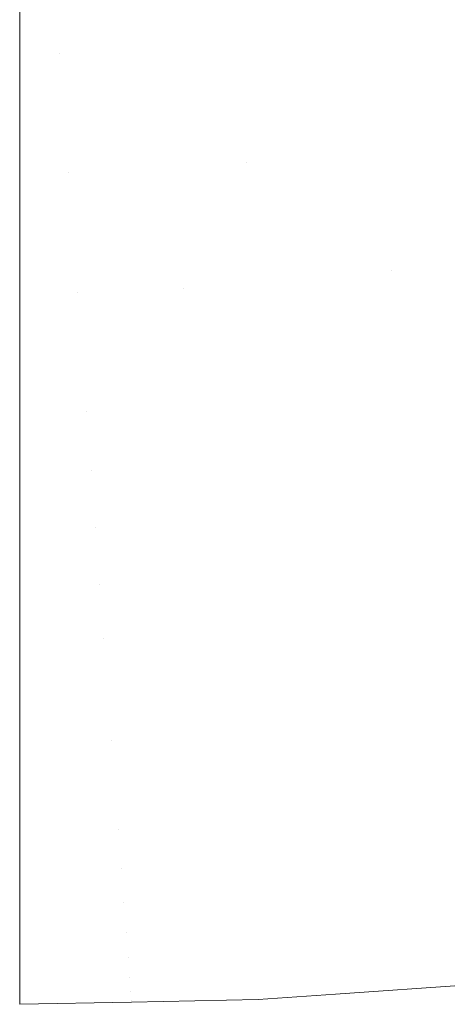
# Model space of a CAD drawing. Header units: centimetres. Extents: x 54.012 to 54.213, y 4.2 to 4.3.
# Tile 1 of 9: x 54.012 to 54.041, y 4.2 to 4.267. Entities that reach past the tile are written whole.
import ezdxf

# ---------------------------------------------------------------- set-up
doc = ezdxf.new("R2010")
doc.units = ezdxf.units.CM
doc.header["$LTSCALE"] = 2.54
doc.layers.add('Lucido design-1', color=7, linetype='Continuous')

# ---------------------------------------------------------------- blocks, each defined once
blk = doc.blocks.new('Gruppo-1')
at = {"color": 7, "linetype": 'Continuous', "lineweight": 9}
for points, invisible_edges in [([(54.029344, 4.273547, -2277.01817), (54.036293, 4.27491, -2277.01817), (54.043026, 4.267854, -2277.015539), (54.03414, 4.26611, -2277.015539)], 15), ([(54.029344, 4.273547, -2313.11817), (54.036293, 4.27491, -2313.11817), (54.043026, 4.267854, -2313.115539), (54.03414, 4.26611, -2313.115539)], 15), ([(54.03414, 4.26611, -2277.015539), (54.024669, 4.264947, -2277.015539), (54.021939, 4.272637, -2277.01817), (54.029344, 4.273547, -2277.01817)], 15), ([(54.03414, 4.26611, -2313.115539), (54.024669, 4.264947, -2313.115539), (54.021939, 4.272637, -2313.11817), (54.029344, 4.273547, -2313.11817)], 15), ([(54.012149, 4.272229, -2277.01812), (54.014262, 4.272232, -2277.01817), (54.014852, 4.264428, -2277.015539), (54.012149, 4.264424, -2277.015478)], 7), ([(54.012149, 4.272229, -2313.11812), (54.014262, 4.272232, -2313.11817), (54.014852, 4.264428, -2313.115539), (54.012149, 4.264424, -2313.115478)], 7), ([(54.014262, 4.272232, -2277.01817), (54.021939, 4.272637, -2277.01817), (54.024669, 4.264947, -2277.015539), (54.014852, 4.264428, -2277.015539)], 15), ([(54.014262, 4.272232, -2313.11817), (54.021939, 4.272637, -2313.11817), (54.024669, 4.264947, -2313.115539), (54.014852, 4.264428, -2313.115539)], 15), ([(54.03414, 4.26611, -2277.015539), (54.043026, 4.267854, -2277.015539), (54.049934, 4.260615, -2277.012058), (54.03906, 4.25848, -2277.012058)], 15), ([(54.03414, 4.26611, -2313.115539), (54.043026, 4.267854, -2313.115539), (54.049934, 4.260615, -2313.112058), (54.03906, 4.25848, -2313.112058)], 15), ([(54.03906, 4.25848, -2277.012058), (54.02747, 4.257058, -2277.012058), (54.024669, 4.264947, -2277.015539), (54.03414, 4.26611, -2277.015539)], 15), ([(54.03906, 4.25848, -2313.112058), (54.02747, 4.257058, -2313.112058), (54.024669, 4.264947, -2313.115539), (54.03414, 4.26611, -2313.115539)], 15), ([(54.014852, 4.264428, -2277.015539), (54.024669, 4.264947, -2277.015539), (54.02747, 4.257058, -2277.012058), (54.015456, 4.256423, -2277.012058)], 15), ([(54.014852, 4.264428, -2313.115539), (54.024669, 4.264947, -2313.115539), (54.02747, 4.257058, -2313.112058), (54.015456, 4.256423, -2313.112058)], 15), ([(54.012149, 4.263116, -2277.015035), (54.014852, 4.264428, -2277.015539), (54.015456, 4.256423, -2277.012058)], 11), ([(54.012149, 4.263116, -2277.015035), (54.012149, 4.264424, -2277.015478), (54.014852, 4.264428, -2277.015539)], 10), ([(54.012149, 4.263116, -2313.115035), (54.014852, 4.264428, -2313.115539), (54.015456, 4.256423, -2313.112058)], 11), ([(54.012149, 4.263116, -2313.115035), (54.012149, 4.264424, -2313.115478), (54.014852, 4.264428, -2313.115539)], 10), ([(54.015456, 4.256423, -2277.012058), (54.012149, 4.256445, -2277.011942), (54.012149, 4.263116, -2277.015035)], 9), ([(54.015456, 4.256423, -2313.112058), (54.012149, 4.256445, -2313.111942), (54.012149, 4.263116, -2313.115035)], 9), ([(54.044039, 4.250758, -2277.00763), (54.03906, 4.25848, -2277.012058), (54.049934, 4.260615, -2277.012058)], 11), ([(54.044039, 4.250758, -2313.10763), (54.03906, 4.25848, -2313.112058), (54.049934, 4.260615, -2313.112058)], 11), ([(54.02747, 4.257058, -2277.012058), (54.03906, 4.25848, -2277.012058), (54.037258, 4.249803, -2277.00763)], 11), ([(54.02747, 4.257058, -2313.112058), (54.03906, 4.25848, -2313.112058), (54.037258, 4.249803, -2313.10763)], 11), ([(54.03906, 4.25848, -2277.012058), (54.044039, 4.250758, -2277.00763), (54.037258, 4.249803, -2277.00763)], 11), ([(54.03906, 4.25848, -2313.112058), (54.044039, 4.250758, -2313.10763), (54.037258, 4.249803, -2313.10763)], 11), ([(54.015456, 4.256423, -2277.012058), (54.02747, 4.257058, -2277.012058), (54.023225, 4.248576, -2277.00763)], 11), ([(54.015456, 4.256423, -2313.112058), (54.02747, 4.257058, -2313.112058), (54.023225, 4.248576, -2313.10763)], 11), ([(54.02747, 4.257058, -2277.012058), (54.030305, 4.249072, -2277.00763), (54.023225, 4.248576, -2277.00763)], 11), ([(54.02747, 4.257058, -2313.112058), (54.030305, 4.249072, -2313.10763), (54.023225, 4.248576, -2313.10763)], 11), ([(54.037258, 4.249803, -2277.00763), (54.030305, 4.249072, -2277.00763), (54.02747, 4.257058, -2277.012058)], 11), ([(54.037258, 4.249803, -2313.10763), (54.030305, 4.249072, -2313.10763), (54.02747, 4.257058, -2313.112058)], 11), ([(54.012149, 4.253307, -2277.010487), (54.012149, 4.256445, -2277.011942), (54.015456, 4.256423, -2277.012058)], 10), ([(54.012149, 4.253307, -2313.110487), (54.012149, 4.256445, -2313.111942), (54.015456, 4.256423, -2313.112058)], 10), ([(54.012149, 4.253307, -2277.010487), (54.015456, 4.256423, -2277.012058), (54.016068, 4.24832, -2277.00763)], 11), ([(54.012149, 4.253307, -2313.110487), (54.015456, 4.256423, -2313.112058), (54.016068, 4.24832, -2313.10763)], 11), ([(54.023225, 4.248576, -2277.00763), (54.016068, 4.24832, -2277.00763), (54.015456, 4.256423, -2277.012058)], 11), ([(54.023225, 4.248576, -2313.10763), (54.016068, 4.24832, -2313.10763), (54.015456, 4.256423, -2313.112058)], 11), ([(54.016068, 4.24832, -2277.00763), (54.012149, 4.248363, -2277.007498), (54.012149, 4.253307, -2277.010487)], 9), ([(54.016068, 4.24832, -2313.10763), (54.012149, 4.248363, -2313.107498), (54.012149, 4.253307, -2313.110487)], 9), ([(54.04116, 4.241968, -2277.00217), (54.037258, 4.249803, -2277.00763), (54.044039, 4.250758, -2277.00763)], 11), ([(54.04116, 4.241968, -2313.10217), (54.037258, 4.249803, -2313.10763), (54.044039, 4.250758, -2313.10763)], 11), ([(54.04116, 4.241968, -2277.00217), (54.033127, 4.241124, -2277.00217), (54.030305, 4.249072, -2277.00763), (54.037258, 4.249803, -2277.00763)], 15), ([(54.04116, 4.241968, -2313.10217), (54.033127, 4.241124, -2313.10217), (54.030305, 4.249072, -2313.10763), (54.037258, 4.249803, -2313.10763)], 15), ([(54.023225, 4.248576, -2277.00763), (54.030305, 4.249072, -2277.00763), (54.033127, 4.241124, -2277.00217), (54.024947, 4.24055, -2277.00217)], 15), ([(54.023225, 4.248576, -2313.10763), (54.030305, 4.249072, -2313.10763), (54.033127, 4.241124, -2313.10217), (54.024947, 4.24055, -2313.10217)], 15), ([(54.012149, 4.243795, -2277.004736), (54.012149, 4.248363, -2277.007498), (54.016068, 4.24832, -2277.00763)], 10), ([(54.012149, 4.243795, -2313.104736), (54.012149, 4.248363, -2313.107498), (54.016068, 4.24832, -2313.10763)], 10), ([(54.016068, 4.24832, -2277.00763), (54.016677, 4.240254, -2277.00217), (54.012149, 4.243795, -2277.004736)], 11), ([(54.016068, 4.24832, -2313.10763), (54.016677, 4.240254, -2313.10217), (54.012149, 4.243795, -2313.104736)], 11), ([(54.024947, 4.24055, -2277.00217), (54.016677, 4.240254, -2277.00217), (54.016068, 4.24832, -2277.00763), (54.023225, 4.248576, -2277.00763)], 15), ([(54.024947, 4.24055, -2313.10217), (54.016677, 4.240254, -2313.10217), (54.016068, 4.24832, -2313.10763), (54.023225, 4.248576, -2313.10763)], 15), ([(54.016677, 4.240254, -2277.00217), (54.012149, 4.240231, -2277.002143), (54.012149, 4.243795, -2277.004736)], 9), ([(54.016677, 4.240254, -2313.10217), (54.012149, 4.240231, -2313.102143), (54.012149, 4.243795, -2313.104736)], 9), ([(54.034515, 4.237213, -2276.999031), (54.033127, 4.241124, -2277.00217), (54.04116, 4.241968, -2277.00217), (54.043081, 4.238113, -2276.999031)], 15), ([(54.034515, 4.237213, -2313.099031), (54.033127, 4.241124, -2313.10217), (54.04116, 4.241968, -2313.10217), (54.043081, 4.238113, -2313.099031)], 15), ([(54.025794, 4.236601, -2276.999031), (54.024947, 4.24055, -2277.00217), (54.033127, 4.241124, -2277.00217), (54.034515, 4.237213, -2276.999031)], 15), ([(54.025794, 4.236601, -2313.099031), (54.024947, 4.24055, -2313.10217), (54.033127, 4.241124, -2313.10217), (54.034515, 4.237213, -2313.099031)], 15), ([(54.012149, 4.239026, -2277.001266), (54.016677, 4.240254, -2277.00217), (54.016977, 4.236286, -2276.999031)], 11), ([(54.012149, 4.239026, -2277.001266), (54.012149, 4.240231, -2277.002143), (54.016677, 4.240254, -2277.00217)], 10), ([(54.012149, 4.239026, -2313.101266), (54.016677, 4.240254, -2313.10217), (54.016977, 4.236286, -2313.099031)], 11), ([(54.012149, 4.239026, -2313.101266), (54.012149, 4.240231, -2313.102143), (54.016677, 4.240254, -2313.10217)], 10), ([(54.016977, 4.236286, -2276.999031), (54.016677, 4.240254, -2277.00217), (54.024947, 4.24055, -2277.00217), (54.025794, 4.236601, -2276.999031)], 15), ([(54.016977, 4.236286, -2313.099031), (54.016677, 4.240254, -2313.10217), (54.024947, 4.24055, -2313.10217), (54.025794, 4.236601, -2313.099031)], 15), ([(54.016977, 4.236286, -2276.999031), (54.012149, 4.236329, -2276.99893), (54.012149, 4.239026, -2277.001266)], 9), ([(54.016977, 4.236286, -2313.099031), (54.012149, 4.236329, -2313.09893), (54.012149, 4.239026, -2313.101266)], 9), ([(54.043081, 4.238113, -2276.999031), (54.044965, 4.23433, -2276.995613), (54.035878, 4.233374, -2276.995613), (54.034515, 4.237213, -2276.999031)], 15), ([(54.043081, 4.238113, -2313.099031), (54.044965, 4.23433, -2313.095613), (54.035878, 4.233374, -2313.095613), (54.034515, 4.237213, -2313.099031)], 15), ([(54.034515, 4.237213, -2276.999031), (54.035878, 4.233374, -2276.995613), (54.026625, 4.232725, -2276.995613), (54.025794, 4.236601, -2276.999031)], 15), ([(54.034515, 4.237213, -2313.099031), (54.035878, 4.233374, -2313.095613), (54.026625, 4.232725, -2313.095613), (54.025794, 4.236601, -2313.099031)], 15), ([(54.012149, 4.23241, -2276.995536), (54.012149, 4.236329, -2276.99893), (54.016977, 4.236286, -2276.999031)], 10), ([(54.012149, 4.23241, -2313.095536), (54.012149, 4.236329, -2313.09893), (54.016977, 4.236286, -2313.099031)], 10), ([(54.016977, 4.236286, -2276.999031), (54.017271, 4.232391, -2276.995613), (54.012149, 4.23241, -2276.995536)], 11), ([(54.016977, 4.236286, -2313.099031), (54.017271, 4.232391, -2313.095613), (54.012149, 4.23241, -2313.095536)], 11), ([(54.025794, 4.236601, -2276.999031), (54.026625, 4.232725, -2276.995613), (54.017271, 4.232391, -2276.995613), (54.016977, 4.236286, -2276.999031)], 15), ([(54.025794, 4.236601, -2313.099031), (54.026625, 4.232725, -2313.095613), (54.017271, 4.232391, -2313.095613), (54.016977, 4.236286, -2313.099031)], 15), ([(54.037206, 4.229633, -2276.99191), (54.035878, 4.233374, -2276.995613), (54.044965, 4.23433, -2276.995613), (54.046802, 4.230642, -2276.99191)], 15), ([(54.037206, 4.229633, -2313.09191), (54.035878, 4.233374, -2313.095613), (54.044965, 4.23433, -2313.095613), (54.046802, 4.230642, -2313.09191)], 15), ([(54.027436, 4.228947, -2276.99191), (54.026625, 4.232725, -2276.995613), (54.035878, 4.233374, -2276.995613), (54.037206, 4.229633, -2276.99191)], 15), ([(54.027436, 4.228947, -2313.09191), (54.026625, 4.232725, -2313.095613), (54.035878, 4.233374, -2313.095613), (54.037206, 4.229633, -2313.09191)], 15), ([(54.012149, 4.230659, -2276.994019), (54.012149, 4.23241, -2276.995536), (54.017271, 4.232391, -2276.995613)], 10), ([(54.012149, 4.230659, -2313.094019), (54.012149, 4.23241, -2313.095536), (54.017271, 4.232391, -2313.095613)], 10), ([(54.012149, 4.230659, -2276.994019), (54.017271, 4.232391, -2276.995613), (54.017558, 4.228594, -2276.99191)], 11), ([(54.012149, 4.230659, -2313.094019), (54.017271, 4.232391, -2313.095613), (54.017558, 4.228594, -2313.09191)], 11), ([(54.017558, 4.228594, -2276.99191), (54.017271, 4.232391, -2276.995613), (54.026625, 4.232725, -2276.995613), (54.027436, 4.228947, -2276.99191)], 15), ([(54.017558, 4.228594, -2313.09191), (54.017271, 4.232391, -2313.095613), (54.026625, 4.232725, -2313.095613), (54.027436, 4.228947, -2313.09191)], 15), ([(54.017558, 4.228594, -2276.99191), (54.012149, 4.228634, -2276.991827), (54.012149, 4.230659, -2276.994019)], 9), ([(54.017558, 4.228594, -2313.09191), (54.012149, 4.228634, -2313.091827), (54.012149, 4.230659, -2313.094019)], 9), ([(54.046802, 4.230642, -2276.99191), (54.048579, 4.227075, -2276.987923), (54.038491, 4.226014, -2276.987923), (54.037206, 4.229633, -2276.99191)], 15), ([(54.046802, 4.230642, -2313.09191), (54.048579, 4.227075, -2313.087923), (54.038491, 4.226014, -2313.087923), (54.037206, 4.229633, -2313.09191)], 15), ([(54.037206, 4.229633, -2276.99191), (54.038491, 4.226014, -2276.987923), (54.028219, 4.225294, -2276.987923), (54.027436, 4.228947, -2276.99191)], 15), ([(54.037206, 4.229633, -2313.09191), (54.038491, 4.226014, -2313.087923), (54.028219, 4.225294, -2313.087923), (54.027436, 4.228947, -2313.09191)], 15), ([(54.027436, 4.228947, -2276.99191), (54.028219, 4.225294, -2276.987923), (54.017835, 4.224922, -2276.987923), (54.017558, 4.228594, -2276.99191)], 15), ([(54.027436, 4.228947, -2313.09191), (54.028219, 4.225294, -2313.087923), (54.017835, 4.224922, -2313.087923), (54.017558, 4.228594, -2313.09191)], 15), ([(54.012149, 4.228634, -2276.991827), (54.017558, 4.228594, -2276.99191), (54.017835, 4.224922, -2276.987923), (54.012149, 4.224955, -2276.987845)], 7), ([(54.012149, 4.228634, -2313.091827), (54.017558, 4.228594, -2313.09191), (54.017835, 4.224922, -2313.087923), (54.012149, 4.224955, -2313.087845)], 7), ([(54.039722, 4.222546, -2276.983655), (54.038491, 4.226014, -2276.987923), (54.048579, 4.227075, -2276.987923), (54.050282, 4.223656, -2276.983655)], 15), ([(54.039722, 4.222546, -2313.083655), (54.038491, 4.226014, -2313.087923), (54.048579, 4.227075, -2313.087923), (54.050282, 4.223656, -2313.083655)], 15), ([(54.028971, 4.221791, -2276.983655), (54.028219, 4.225294, -2276.987923), (54.038491, 4.226014, -2276.987923), (54.039722, 4.222546, -2276.983655)], 15), ([(54.028971, 4.221791, -2313.083655), (54.028219, 4.225294, -2313.087923), (54.038491, 4.226014, -2313.087923), (54.039722, 4.222546, -2313.083655)], 15), ([(54.012149, 4.223083, -2276.985819), (54.012149, 4.224955, -2276.987845), (54.017835, 4.224922, -2276.987923)], 10), ([(54.012149, 4.223083, -2313.085819), (54.012149, 4.224955, -2313.087845), (54.017835, 4.224922, -2313.087923)], 10), ([(54.017835, 4.224922, -2276.987923), (54.018101, 4.221403, -2276.983655), (54.012149, 4.223083, -2276.985819)], 11), ([(54.017835, 4.224922, -2313.087923), (54.018101, 4.221403, -2313.083655), (54.012149, 4.223083, -2313.085819)], 11), ([(54.018101, 4.221403, -2276.983655), (54.017835, 4.224922, -2276.987923), (54.028219, 4.225294, -2276.987923), (54.028971, 4.221791, -2276.983655)], 15), ([(54.018101, 4.221403, -2313.083655), (54.017835, 4.224922, -2313.087923), (54.028219, 4.225294, -2313.087923), (54.028971, 4.221791, -2313.083655)], 15), ([(54.050282, 4.223656, -2276.983655), (54.051898, 4.220412, -2276.979109), (54.04089, 4.219255, -2276.979109), (54.039722, 4.222546, -2276.983655)], 15), ([(54.050282, 4.223656, -2313.083655), (54.051898, 4.220412, -2313.079109), (54.04089, 4.219255, -2313.079109), (54.039722, 4.222546, -2313.083655)], 15), ([(54.018101, 4.221403, -2276.983655), (54.012149, 4.221442, -2276.983585), (54.012149, 4.223083, -2276.985819)], 9), ([(54.018101, 4.221403, -2313.083655), (54.012149, 4.221442, -2313.083585), (54.012149, 4.223083, -2313.085819)], 9), ([(54.039722, 4.222546, -2276.983655), (54.04089, 4.219255, -2276.979109), (54.029683, 4.218468, -2276.979109), (54.028971, 4.221791, -2276.983655)], 15), ([(54.039722, 4.222546, -2313.083655), (54.04089, 4.219255, -2313.079109), (54.029683, 4.218468, -2313.079109), (54.028971, 4.221791, -2313.083655)], 15), ([(54.028971, 4.221791, -2276.983655), (54.029683, 4.218468, -2276.979109), (54.018353, 4.218063, -2276.979109), (54.018101, 4.221403, -2276.983655)], 15), ([(54.028971, 4.221791, -2313.083655), (54.029683, 4.218468, -2313.079109), (54.018353, 4.218063, -2313.079109), (54.018101, 4.221403, -2313.083655)], 15), ([(54.012149, 4.221442, -2276.983585), (54.018101, 4.221403, -2276.983655), (54.018353, 4.218063, -2276.979109), (54.012149, 4.218102, -2276.979039)], 7), ([(54.012149, 4.221442, -2313.083585), (54.018101, 4.221403, -2313.083655), (54.018353, 4.218063, -2313.079109), (54.012149, 4.218102, -2313.079039)], 7), ([(54.041986, 4.216169, -2276.974297), (54.04089, 4.219255, -2276.979109), (54.051898, 4.220412, -2276.979109), (54.053413, 4.217371, -2276.974297)], 15), ([(54.041986, 4.216169, -2313.074297), (54.04089, 4.219255, -2313.079109), (54.051898, 4.220412, -2313.079109), (54.053413, 4.217371, -2313.074297)], 15), ([(54.030352, 4.215353, -2276.974297), (54.029683, 4.218468, -2276.979109), (54.04089, 4.219255, -2276.979109), (54.041986, 4.216169, -2276.974297)], 15), ([(54.030352, 4.215353, -2313.074297), (54.029683, 4.218468, -2313.079109), (54.04089, 4.219255, -2313.079109), (54.041986, 4.216169, -2313.074297)], 15), ([(54.01859, 4.214933, -2276.974297), (54.018353, 4.218063, -2276.979109), (54.029683, 4.218468, -2276.979109), (54.030352, 4.215353, -2276.974297)], 15), ([(54.01859, 4.214933, -2313.074297), (54.018353, 4.218063, -2313.079109), (54.029683, 4.218468, -2313.079109), (54.030352, 4.215353, -2313.074297)], 15), ([(54.012149, 4.216418, -2276.976746), (54.012149, 4.218102, -2276.979039), (54.018353, 4.218063, -2276.979109)], 10), ([(54.012149, 4.216418, -2313.076746), (54.012149, 4.218102, -2313.079039), (54.018353, 4.218063, -2313.079109)], 10), ([(54.018353, 4.218063, -2276.979109), (54.01859, 4.214933, -2276.974297), (54.012149, 4.216418, -2276.976746)], 11), ([(54.018353, 4.218063, -2313.079109), (54.01859, 4.214933, -2313.074297), (54.012149, 4.216418, -2313.076746)], 11), ([(54.01859, 4.214933, -2276.974297), (54.012149, 4.214979, -2276.974236), (54.012149, 4.216418, -2276.976746)], 9), ([(54.01859, 4.214933, -2313.074297), (54.012149, 4.214979, -2313.074236), (54.012149, 4.216418, -2313.076746)], 9), ([(54.041986, 4.216169, -2276.974297), (54.042998, 4.213318, -2276.969229), (54.030969, 4.212473, -2276.969229), (54.030352, 4.215353, -2276.974297)], 15), ([(54.041986, 4.216169, -2313.074297), (54.042998, 4.213318, -2313.069229), (54.030969, 4.212473, -2313.069229), (54.030352, 4.215353, -2313.074297)], 15), ([(54.012149, 4.214979, -2276.974236), (54.01859, 4.214933, -2276.974297), (54.018808, 4.212039, -2276.969229), (54.012149, 4.212076, -2276.969172)], 7), ([(54.012149, 4.214979, -2313.074236), (54.01859, 4.214933, -2313.074297), (54.018808, 4.212039, -2313.069229), (54.012149, 4.212076, -2313.069172)], 7), ([(54.030352, 4.215353, -2276.974297), (54.030969, 4.212473, -2276.969229), (54.018808, 4.212039, -2276.969229), (54.01859, 4.214933, -2276.974297)], 15), ([(54.030352, 4.215353, -2313.074297), (54.030969, 4.212473, -2313.069229), (54.018808, 4.212039, -2313.069229), (54.01859, 4.214933, -2313.074297)], 15), ([(54.031531, 4.209857, -2276.963922), (54.030969, 4.212473, -2276.969229), (54.042998, 4.213318, -2276.969229), (54.043918, 4.210726, -2276.963922)], 15), ([(54.031531, 4.209857, -2313.063922), (54.030969, 4.212473, -2313.069229), (54.042998, 4.213318, -2313.069229), (54.043918, 4.210726, -2313.063922)], 15), ([(54.019007, 4.209409, -2276.963922), (54.018808, 4.212039, -2276.969229), (54.030969, 4.212473, -2276.969229), (54.031531, 4.209857, -2276.963922)], 15), ([(54.019007, 4.209409, -2313.063922), (54.018808, 4.212039, -2313.069229), (54.030969, 4.212473, -2313.069229), (54.031531, 4.209857, -2313.063922)], 15), ([(54.012149, 4.210772, -2276.966897), (54.012149, 4.212076, -2276.969172), (54.018808, 4.212039, -2276.969229)], 10), ([(54.012149, 4.210772, -2313.066897), (54.012149, 4.212076, -2313.069172), (54.018808, 4.212039, -2313.069229)], 10), ([(54.012149, 4.210772, -2276.966897), (54.018808, 4.212039, -2276.969229), (54.019007, 4.209409, -2276.963922)], 11), ([(54.012149, 4.210772, -2313.066897), (54.018808, 4.212039, -2313.069229), (54.019007, 4.209409, -2313.063922)], 11), ([(54.019007, 4.209409, -2276.963922), (54.012149, 4.209469, -2276.963869), (54.012149, 4.210772, -2276.966897)], 9), ([(54.019007, 4.209409, -2313.063922), (54.012149, 4.209469, -2313.063869), (54.012149, 4.210772, -2313.066897)], 9), ([(54.043918, 4.210726, -2276.963922), (54.044737, 4.208421, -2276.958396), (54.03203, 4.207529, -2276.958396), (54.031531, 4.209857, -2276.963922)], 15), ([(54.043918, 4.210726, -2313.063922), (54.044737, 4.208421, -2313.058396), (54.03203, 4.207529, -2313.058396), (54.031531, 4.209857, -2313.063922)], 15), ([(54.031531, 4.209857, -2276.963922), (54.03203, 4.207529, -2276.958396), (54.019183, 4.20707, -2276.958396), (54.019007, 4.209409, -2276.963922)], 15), ([(54.031531, 4.209857, -2313.063922), (54.03203, 4.207529, -2313.058396), (54.019183, 4.20707, -2313.058396), (54.019007, 4.209409, -2313.063922)], 15), ([(54.012149, 4.207096, -2276.958357), (54.012149, 4.209469, -2276.963869), (54.019007, 4.209409, -2276.963922)], 10), ([(54.012149, 4.207096, -2313.058357), (54.012149, 4.209469, -2313.063869), (54.019007, 4.209409, -2313.063922)], 10), ([(54.019007, 4.209409, -2276.963922), (54.019183, 4.20707, -2276.958396), (54.012149, 4.207096, -2276.958357)], 11), ([(54.019007, 4.209409, -2313.063922), (54.019183, 4.20707, -2313.058396), (54.012149, 4.207096, -2313.058357)], 11), ([(54.032462, 4.205514, -2276.952675), (54.03203, 4.207529, -2276.958396), (54.044737, 4.208421, -2276.958396), (54.045445, 4.206426, -2276.952675)], 15), ([(54.032462, 4.205514, -2313.052675), (54.03203, 4.207529, -2313.058396), (54.044737, 4.208421, -2313.058396), (54.045445, 4.206426, -2313.052675)], 15), ([(54.012149, 4.206247, -2276.956383), (54.012149, 4.207096, -2276.958357), (54.019183, 4.20707, -2276.958396)], 10), ([(54.012149, 4.206247, -2313.056383), (54.012149, 4.207096, -2313.058357), (54.019183, 4.20707, -2313.058396)], 10), ([(54.012149, 4.206247, -2276.956383), (54.019183, 4.20707, -2276.958396), (54.019336, 4.205045, -2276.952675)], 11), ([(54.012149, 4.206247, -2313.056383), (54.019183, 4.20707, -2313.058396), (54.019336, 4.205045, -2313.052675)], 11), ([(54.019336, 4.205045, -2276.952675), (54.019183, 4.20707, -2276.958396), (54.03203, 4.207529, -2276.958396), (54.032462, 4.205514, -2276.952675)], 15), ([(54.019336, 4.205045, -2313.052675), (54.019183, 4.20707, -2313.058396), (54.03203, 4.207529, -2313.058396), (54.032462, 4.205514, -2313.052675)], 15), ([(54.045445, 4.206426, -2276.952675), (54.046036, 4.204762, -2276.946785), (54.032822, 4.203834, -2276.946785), (54.032462, 4.205514, -2276.952675)], 15), ([(54.045445, 4.206426, -2313.052675), (54.046036, 4.204762, -2313.046785), (54.032822, 4.203834, -2313.046785), (54.032462, 4.205514, -2313.052675)], 15), ([(54.019336, 4.205045, -2276.952675), (54.012149, 4.205122, -2276.952632), (54.012149, 4.206247, -2276.956383)], 9), ([(54.019336, 4.205045, -2313.052675), (54.012149, 4.205122, -2313.052632), (54.012149, 4.206247, -2313.056383)], 9), ([(54.012149, 4.203361, -2276.946764), (54.012149, 4.205122, -2276.952632), (54.019336, 4.205045, -2276.952675)], 10), ([(54.012149, 4.203361, -2313.046764), (54.012149, 4.205122, -2313.052632), (54.019336, 4.205045, -2313.052675)], 10), ([(54.019336, 4.205045, -2276.952675), (54.019464, 4.203357, -2276.946785), (54.012149, 4.203361, -2276.946764)], 11), ([(54.019336, 4.205045, -2313.052675), (54.019464, 4.203357, -2313.046785), (54.012149, 4.203361, -2313.046764)], 11), ([(54.032462, 4.205514, -2276.952675), (54.032822, 4.203834, -2276.946785), (54.019464, 4.203357, -2276.946785), (54.019336, 4.205045, -2276.952675)], 15), ([(54.032462, 4.205514, -2313.052675), (54.032822, 4.203834, -2313.046785), (54.019464, 4.203357, -2313.046785), (54.019336, 4.205045, -2313.052675)], 15), ([(54.033107, 4.202508, -2276.940757), (54.032822, 4.203834, -2276.946785), (54.046036, 4.204762, -2276.946785), (54.046502, 4.203448, -2276.940757)], 15), ([(54.033107, 4.202508, -2313.040757), (54.032822, 4.203834, -2313.046785), (54.046036, 4.204762, -2313.046785), (54.046502, 4.203448, -2313.040757)], 15), ([(54.019564, 4.202024, -2276.940757), (54.019464, 4.203357, -2276.946785), (54.032822, 4.203834, -2276.946785), (54.033107, 4.202508, -2276.940757)], 15), ([(54.019564, 4.202024, -2313.040757), (54.019464, 4.203357, -2313.046785), (54.032822, 4.203834, -2313.046785), (54.033107, 4.202508, -2313.040757)], 15), ([(54.012149, 4.20293, -2276.945327), (54.012149, 4.203361, -2276.946764), (54.019464, 4.203357, -2276.946785)], 10), ([(54.012149, 4.20293, -2313.045327), (54.012149, 4.203361, -2313.046764), (54.019464, 4.203357, -2313.046785)], 10), ([(54.012149, 4.20293, -2276.945327), (54.019464, 4.203357, -2276.946785), (54.019564, 4.202024, -2276.940757)], 11), ([(54.012149, 4.20293, -2313.045327), (54.019464, 4.203357, -2313.046785), (54.019564, 4.202024, -2313.040757)], 11), ([(54.046502, 4.203448, -2276.940757), (54.046839, 4.202498, -2276.934621), (54.033313, 4.201549, -2276.934621), (54.033107, 4.202508, -2276.940757)], 15), ([(54.046502, 4.203448, -2313.040757), (54.046839, 4.202498, -2313.034621), (54.033313, 4.201549, -2313.034621), (54.033107, 4.202508, -2313.040757)], 15), ([(54.019564, 4.202024, -2276.940757), (54.012149, 4.202115, -2276.940728), (54.012149, 4.20293, -2276.945327)], 9), ([(54.019564, 4.202024, -2313.040757), (54.012149, 4.202115, -2313.040728), (54.012149, 4.20293, -2313.045327)], 9), ([(54.033107, 4.202508, -2276.940757), (54.033313, 4.201549, -2276.934621), (54.019637, 4.20106, -2276.934621), (54.019564, 4.202024, -2276.940757)], 15), ([(54.033107, 4.202508, -2313.040757), (54.033313, 4.201549, -2313.034621), (54.019637, 4.20106, -2313.034621), (54.019564, 4.202024, -2313.040757)], 15), ([(54.033437, 4.200969, -2276.928414), (54.033313, 4.201549, -2276.934621), (54.046839, 4.202498, -2276.934621), (54.047043, 4.201924, -2276.928414)], 15), ([(54.033437, 4.200969, -2313.028414), (54.033313, 4.201549, -2313.034621), (54.046839, 4.202498, -2313.034621), (54.047043, 4.201924, -2313.028414)], 15), ([(54.012149, 4.201031, -2276.934614), (54.012149, 4.202115, -2276.940728), (54.019564, 4.202024, -2276.940757)], 10), ([(54.012149, 4.201031, -2313.034614), (54.012149, 4.202115, -2313.040728), (54.019564, 4.202024, -2313.040757)], 10), ([(54.019564, 4.202024, -2276.940757), (54.019637, 4.20106, -2276.934621), (54.012149, 4.201031, -2276.934614)], 11), ([(54.019564, 4.202024, -2313.040757), (54.019637, 4.20106, -2313.034621), (54.012149, 4.201031, -2313.034614)], 11), ([(54.047043, 4.201924, -2276.928414), (54.047104, 4.201838, -2276.92217), (54.03347, 4.200894, -2276.92217), (54.033437, 4.200969, -2276.928414)], 13), ([(54.047043, 4.201924, -2313.028414), (54.047104, 4.201838, -2313.02217), (54.03347, 4.200894, -2313.02217), (54.033437, 4.200969, -2313.028414)], 13), ([(54.012149, 4.200898, -2276.933864), (54.019637, 4.20106, -2276.934621), (54.019681, 4.200477, -2276.928414)], 11), ([(54.012149, 4.200898, -2276.933864), (54.012149, 4.201031, -2276.934614), (54.019637, 4.20106, -2276.934621)], 10), ([(54.012149, 4.200898, -2313.033864), (54.019637, 4.20106, -2313.034621), (54.019681, 4.200477, -2313.028414)], 11), ([(54.012149, 4.200898, -2313.033864), (54.012149, 4.201031, -2313.034614), (54.019637, 4.20106, -2313.034621)], 10), ([(54.019681, 4.200477, -2276.928414), (54.019637, 4.20106, -2276.934621), (54.033313, 4.201549, -2276.934621), (54.033437, 4.200969, -2276.928414)], 15), ([(54.019681, 4.200477, -2313.028414), (54.019637, 4.20106, -2313.034621), (54.033313, 4.201549, -2313.034621), (54.033437, 4.200969, -2313.028414)], 15), ([(54.019681, 4.200477, -2276.928414), (54.033437, 4.200969, -2276.928414), (54.028248, 4.200532, -2276.92217)], 11), ([(54.019681, 4.200477, -2313.028414), (54.033437, 4.200969, -2313.028414), (54.028248, 4.200532, -2313.02217)], 11), ([(54.033437, 4.200969, -2276.928414), (54.03347, 4.200894, -2276.92217), (54.028248, 4.200532, -2276.92217)], 9), ([(54.033437, 4.200969, -2313.028414), (54.03347, 4.200894, -2313.02217), (54.028248, 4.200532, -2313.02217)], 9), ([(54.019681, 4.200477, -2276.928414), (54.012149, 4.200578, -2276.928404), (54.012149, 4.200898, -2276.933864)], 9), ([(54.019681, 4.200477, -2313.028414), (54.012149, 4.200578, -2313.028404), (54.012149, 4.200898, -2313.033864)], 9), ([(54.012149, 4.200212, -2276.92217), (54.012149, 4.200578, -2276.928404), (54.019681, 4.200477, -2276.928414)], 10), ([(54.012149, 4.200212, -2313.02217), (54.012149, 4.200578, -2313.028404), (54.019681, 4.200477, -2313.028414)], 10), ([(54.019681, 4.200477, -2276.928414), (54.019694, 4.200362, -2276.92217), (54.012149, 4.200212, -2276.92217)], 9), ([(54.019681, 4.200477, -2313.028414), (54.019694, 4.200362, -2313.02217), (54.012149, 4.200212, -2313.02217)], 9), ([(54.028248, 4.200532, -2276.92217), (54.019694, 4.200362, -2276.92217), (54.019681, 4.200477, -2276.928414)], 10), ([(54.028248, 4.200532, -2313.02217), (54.019694, 4.200362, -2313.02217), (54.019681, 4.200477, -2313.028414)], 10)]:
    blk.add_3dface(points, dxfattribs=dict(at, invisible_edges=invisible_edges))

msp = doc.modelspace()

# ---------------------------------------------------------------- block references
at = {"layer": 'Lucido design-1', "color": 7}
msp.add_blockref('Gruppo-1', (0, 0), dxfattribs=at)

doc.saveas('drawing.dxf')
